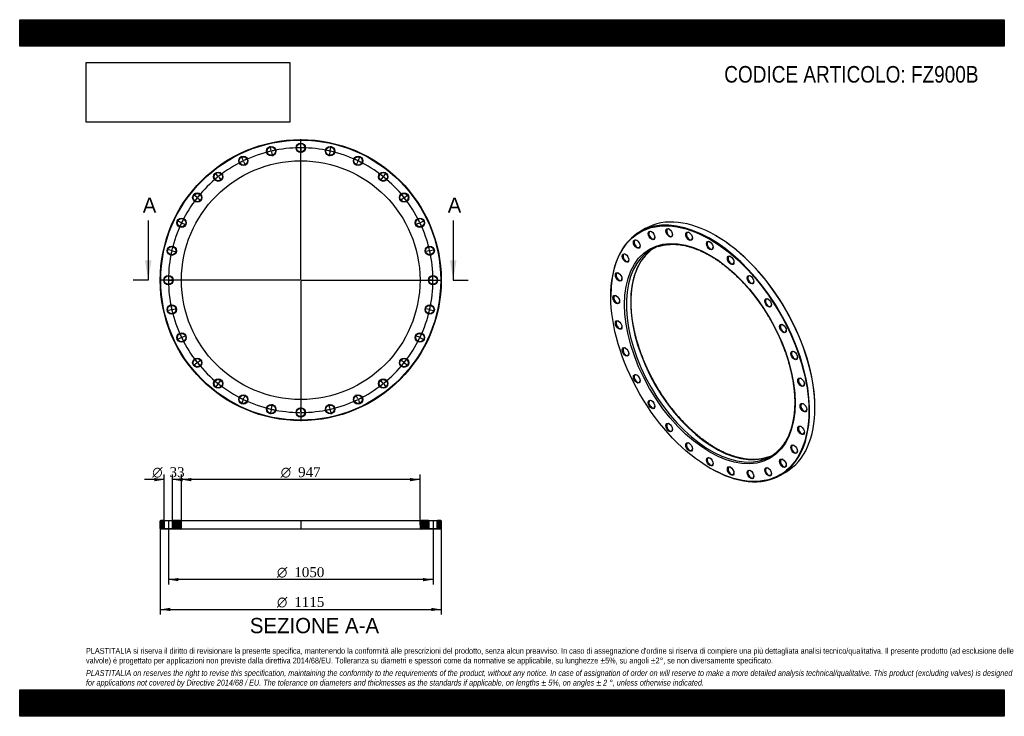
# Model space of a CAD drawing. Header units: millimetres. Extents: x 0 to 3908, y 0 to 2763.
import ezdxf
from ezdxf.enums import TextEntityAlignment as Align
from ezdxf.lldxf.tags import DXFTag

# ---------------------------------------------------------------- set-up
doc = ezdxf.new("R2010")
doc.units = ezdxf.units.MM
doc.header["$LTSCALE"] = 13.157895
for name, color, linetype in [('Default', 7, 'Continuous'), ('DV2_Default', 7, 'Continuous'), ('DV3_Default', 7, 'Continuous'), ('FZ900B', 7, 'Continuous')]:
    doc.layers.add(name, color=color, linetype=linetype)
doc.styles.add('SEACAD_Solid_Edge_ANSI', font='seans.ttf')
doc.styles.add('SEACAD_Solid_Edge_ANSI1_Symbols', font='semeca1.ttf')
doc.styles.add('SEACAD_Times_New_Roman', font='times.ttf')
tags = doc.linetypes.add('CENTER2', pattern=[28.575, 19.05, -3.175, 3.175, -3.175]).pattern_tags.tags
tags[10:11] = [DXFTag(74, 4), DXFTag(75, 0), DXFTag(340, '0'), DXFTag(46, 0.0), DXFTag(50, 0.0), DXFTag(44, 0.0), DXFTag(45, 0.0)]
tags[8:9] = [DXFTag(74, 4), DXFTag(75, 0), DXFTag(340, '0'), DXFTag(46, 0.0), DXFTag(50, 0.0), DXFTag(44, 0.0), DXFTag(45, 0.0)]
tags[6:7] = [DXFTag(74, 4), DXFTag(75, 0), DXFTag(340, '0'), DXFTag(46, 0.0), DXFTag(50, 0.0), DXFTag(44, 0.0), DXFTag(45, 0.0)]
tags[4:5] = [DXFTag(74, 4), DXFTag(75, 0), DXFTag(340, '0'), DXFTag(46, 0.0), DXFTag(50, 0.0), DXFTag(44, 0.0), DXFTag(45, 0.0)]
picture_1 = doc.add_image_def('image1.jpg', size_in_pixel=(4302, 1260))

# ---------------------------------------------------------------- blocks, each defined once
blk = doc.blocks.new('SE')
at = {"layer": 'FZ900B', "color": 7, "linetype": 'Continuous'}
for p, q in [((2483.1, 1934.4), (2461.8, 1922.1)), ((2763.2, 1905.9), (2761.8, 1906.8)), ((2346.4, 1666.9), (2346.4, 1665.3)), ((3156, 1224), (3156, 1225.6)), ((2739.2, 984.9), (2740.6, 984.1)), ((3019.3, 956.5), (3040.6, 968.7))]:
    blk.add_line(p, q, dxfattribs=at)
for centre, major_axis in [((2739.2, 1438.5), (-277.8, 481.1)), ((2739.2, 1438.5), (239.3, -414.4)), ((2507.7, 1907.3), (9.3, -16)), ((2578.1, 1917.7), (9.3, -16)), ((2656.6, 1904.1), (9.3, -16)), ((2448.9, 1873.3), (9.3, -16)), ((2739.2, 1867.2), (9.3, -16)), ((2404.7, 1817.6), (9.3, -16)), ((2821.8, 1808.7), (9.3, -16)), ((2377.3, 1742.8), (9.3, -16)), ((2900.3, 1731.7), (9.3, -16)), ((2367.9, 1652.8), (9.3, -16)), ((2970.6, 1640), (9.3, -16)), ((2377.3, 1552.1), (9.3, -16)), ((3029.4, 1538.2), (9.3, -16)), ((2404.7, 1445.6), (9.3, -16)), ((3073.6, 1431.4), (9.3, -16)), ((2448.9, 1338.8), (9.3, -16)), ((3101.1, 1324.9), (9.3, -16)), ((2507.7, 1237), (9.3, -16)), ((3110.4, 1224.2), (9.3, -16)), ((2578.1, 1145.3), (9.3, -16)), ((3101.1, 1134.2), (9.3, -16)), ((2656.6, 1068.3), (9.3, -16)), ((3073.6, 1059.4), (9.3, -16)), ((2739.2, 1009.8), (9.3, -16)), ((3029.4, 1003.7), (9.3, -16)), ((2821.8, 972.9), (9.3, -16)), ((2900.3, 959.3), (9.3, -16)), ((2970.6, 969.7), (9.3, -16))]:
    blk.add_ellipse(centre, major_axis=major_axis, ratio=0.57735, dxfattribs=at)
for centre, major_axis, start_param, end_param in [((2761.8, 1451.6), (-278.8, 482.8), 3.141593, 6.283185), ((2740.6, 1439.3), (278.8, -482.8), 0, 3.926991), ((2509.1, 1908.1), (-8.3, 14.3), 0, 3.868085), ((2509.1, 1908.1), (-8.3, 14.3), 5.556693, 6.283185), ((2579.5, 1918.5), (-8.3, 14.3), 0, 3.868085), ((2579.5, 1918.5), (-8.3, 14.3), 5.556693, 6.283185), ((2658, 1904.9), (-8.3, 14.3), 0, 3.868085), ((2658, 1904.9), (-8.3, 14.3), 5.556693, 6.283185), ((2450.4, 1874.1), (-8.3, 14.3), 0, 3.868085), ((2450.4, 1874.1), (-8.3, 14.3), 5.556693, 6.283185), ((2740.6, 1868), (-8.3, 14.3), 0, 3.868085), ((2740.6, 1868), (-8.3, 14.3), 5.556693, 6.283185), ((2763.2, 1452.4), (277.8, -481.1), 0.785398, 2.356194), ((2759.7, 1450.3), (236.8, -410.1), 3.23912, 6.183853), ((2742.7, 1440.5), (-236.8, 410.1), 0, 0.095926), ((2759.7, 1450.3), (236.8, -410.1), 3.177441, 3.23912), ((2742.7, 1440.5), (-236.8, 410.1), 6.175701, 6.283185), ((2742.7, 1440.5), (-236.8, 410.1), 0.095926, 3.044172), ((2406.1, 1818.4), (-8.3, 14.3), 0, 3.868085), ((2406.1, 1818.4), (-8.3, 14.3), 5.556693, 6.283185), ((2823.2, 1809.5), (-8.3, 14.3), 0, 3.868085), ((2823.2, 1809.5), (-8.3, 14.3), 5.556693, 6.283185), ((2378.7, 1743.7), (-8.3, 14.3), 5.556693, 6.283185), ((2378.7, 1743.7), (-8.3, 14.3), 0, 3.868085), ((2901.7, 1732.5), (-8.3, 14.3), 0, 3.868085), ((2901.7, 1732.5), (-8.3, 14.3), 5.556693, 6.283185), ((2369.4, 1653.6), (-8.3, 14.3), 0, 3.868085), ((2369.4, 1653.6), (-8.3, 14.3), 5.556693, 6.283185), ((2972.1, 1640.8), (-8.3, 14.3), 0, 3.868085), ((2972.1, 1640.8), (-8.3, 14.3), 5.556693, 6.283185), ((2378.7, 1552.9), (-8.3, 14.3), 0, 3.868085), ((2378.7, 1552.9), (-8.3, 14.3), 5.556693, 6.283185), ((3030.8, 1539), (-8.3, 14.3), 0, 3.868085), ((3030.8, 1539), (-8.3, 14.3), 5.556693, 6.283185), ((2406.1, 1446.4), (-8.3, 14.3), 0, 3.868085), ((2406.1, 1446.4), (-8.3, 14.3), 5.556693, 6.283185), ((3075.1, 1432.2), (-8.3, 14.3), 0, 3.868085), ((3075.1, 1432.2), (-8.3, 14.3), 5.556693, 6.283185), ((2450.4, 1339.6), (-8.3, 14.3), 0, 3.868085), ((2450.4, 1339.6), (-8.3, 14.3), 5.556693, 6.283185), ((3102.5, 1325.7), (-8.3, 14.3), 0, 3.868085), ((3102.5, 1325.7), (-8.3, 14.3), 5.556693, 6.283185), ((2509.1, 1237.8), (-8.3, 14.3), 0, 3.868085), ((2509.1, 1237.8), (-8.3, 14.3), 5.556693, 6.283185), ((3111.8, 1225), (-8.3, 14.3), 0, 3.868085), ((3111.8, 1225), (-8.3, 14.3), 5.556693, 6.283185), ((2579.5, 1146.1), (-8.3, 14.3), 0, 3.868085), ((2579.5, 1146.1), (-8.3, 14.3), 5.556693, 6.283185), ((3102.5, 1135), (-8.3, 14.3), 0, 3.868085), ((3102.5, 1135), (-8.3, 14.3), 5.556693, 6.283185), ((2658, 1069.1), (-8.3, 14.3), 0, 3.868085), ((2658, 1069.1), (-8.3, 14.3), 5.556693, 6.283185), ((3075.1, 1060.2), (-8.3, 14.3), 0, 3.868085), ((3075.1, 1060.2), (-8.3, 14.3), 5.556693, 6.283185), ((2740.6, 1010.7), (-8.3, 14.3), 0, 3.868085), ((2740.6, 1010.7), (-8.3, 14.3), 5.556693, 6.283185), ((2742.7, 1440.5), (-236.8, 410.1), 3.044172, 3.245794), ((2759.7, 1450.3), (236.8, -410.1), 6.183853, 6.247337), ((3030.8, 1004.5), (-8.3, 14.3), 0, 3.868085), ((3030.8, 1004.5), (-8.3, 14.3), 5.556693, 6.283185), ((2740.6, 1439.3), (278.8, -482.8), 5.497787, 6.283185), ((2823.2, 973.7), (-8.3, 14.3), 0, 3.868085), ((2823.2, 973.7), (-8.3, 14.3), 5.556693, 6.283185), ((2972.1, 970.5), (-8.3, 14.3), 0, 3.868085), ((2972.1, 970.5), (-8.3, 14.3), 5.556693, 6.283185), ((2901.7, 960.1), (-8.3, 14.3), 0, 3.868085), ((2901.7, 960.1), (-8.3, 14.3), 5.556693, 6.283185)]:
    blk.add_ellipse(centre, major_axis=major_axis, ratio=0.57735, start_param=start_param, end_param=end_param, dxfattribs=at)
for points, knots in [([(2762.2, 1064), (2759.8, 1065.4), (2753.8, 1068.9), (2742.9, 1075.7), (2730.4, 1084), (2717.8, 1092.9), (2705.4, 1102.3), (2692.9, 1112.2), (2680.6, 1122.6), (2668.4, 1133.5), (2656.4, 1144.8), (2644.4, 1156.5), (2632.7, 1168.7), (2621.1, 1181.3), (2609.7, 1194.3), (2598.5, 1207.6), (2587.6, 1221.3), (2576.9, 1235.3), (2566.5, 1249.6), (2556.3, 1264.2), (2546.5, 1279.1), (2536.9, 1294.2), (2527.7, 1309.6), (2518.8, 1325.1), (2510.2, 1340.8), (2502, 1356.7), (2494.2, 1372.7), (2486.8, 1388.9), (2479.7, 1405.1), (2473.1, 1421.4), (2466.8, 1437.7), (2461, 1454), (2455.6, 1470.4), (2450.6, 1486.7), (2446.1, 1502.9), (2442.1, 1519.1), (2438.5, 1535.2), (2435.3, 1551.2), (2432.6, 1567), (2430.4, 1582.6), (2428.7, 1598), (2427.4, 1613.3), (2426.6, 1628.3), (2426.3, 1643), (2426.4, 1657.5), (2427, 1671.6), (2428.1, 1685.5), (2429.7, 1699), (2431.7, 1712.1), (2434.2, 1724.9), (2437.2, 1737.3), (2440.6, 1749.3), (2444.5, 1760.8), (2448.8, 1771.9), (2453.5, 1782.5), (2458.7, 1792.7), (2464.3, 1802.4), (2470.3, 1811.5), (2476.7, 1820.2), (2483.6, 1828.4), (2490.8, 1835.9), (2496.9, 1841.7), (2500.4, 1844.5), (2501.5, 1845.4)], [0, 0, 0, 0, 0.008765, 0.025436, 0.04211, 0.058785, 0.075461, 0.092139, 0.108818, 0.125499, 0.142182, 0.158867, 0.175553, 0.19224, 0.208929, 0.225619, 0.24231, 0.259002, 0.275695, 0.292388, 0.309082, 0.325777, 0.342472, 0.359167, 0.375861, 0.392556, 0.40925, 0.425944, 0.442637, 0.45933, 0.476021, 0.492711, 0.5094, 0.526088, 0.542774, 0.559459, 0.576142, 0.592823, 0.609503, 0.62618, 0.642856, 0.659529, 0.676201, 0.692871, 0.70954, 0.726208, 0.742875, 0.759542, 0.77621, 0.792879, 0.80955, 0.826226, 0.842907, 0.859596, 0.876294, 0.893004, 0.909728, 0.926468, 0.943226, 0.960004, 0.976803, 0.993622, 1, 1, 1, 1]), ([(2532.2, 1862.6), (2533.1, 1862.9), (2536.9, 1864.4), (2544.7, 1866.6), (2554.9, 1869), (2565.4, 1870.7), (2576.2, 1871.9), (2587.2, 1872.4), (2598.5, 1872.3), (2609.9, 1871.6), (2621.5, 1870.3), (2633.3, 1868.4), (2645.3, 1865.9), (2657.4, 1862.8), (2669.6, 1859), (2682, 1854.7), (2694.4, 1849.8), (2706.9, 1844.3), (2719.4, 1838.2), (2732, 1831.6), (2744.6, 1824.4), (2757.2, 1816.7), (2769.8, 1808.4), (2782.4, 1799.6), (2794.9, 1790.3), (2807.3, 1780.4), (2819.6, 1770.1), (2831.8, 1759.4), (2843.9, 1748.1), (2855.9, 1736.4), (2867.7, 1724.3), (2879.3, 1711.8), (2890.7, 1698.9), (2901.9, 1685.7), (2912.9, 1672), (2923.6, 1658.1), (2934.1, 1643.8), (2944.3, 1629.2), (2954.2, 1614.4), (2963.8, 1599.3), (2973.1, 1584), (2982.1, 1568.5), (2990.7, 1552.8), (2999, 1536.9), (3006.8, 1521), (3014.4, 1504.8), (3021.5, 1488.6), (3028.2, 1472.4), (3034.5, 1456), (3040.4, 1439.7), (3045.9, 1423.4), (3050.9, 1407), (3055.5, 1390.8), (3059.7, 1374.6), (3063.3, 1358.5), (3066.6, 1342.5), (3069.3, 1326.7), (3071.6, 1311), (3073.5, 1295.5), (3074.8, 1280.2), (3075.7, 1265.2), (3076.1, 1250.4), (3076, 1235.9), (3075.5, 1221.7), (3074.5, 1207.8), (3073, 1194.2), (3071.1, 1181), (3068.6, 1168.2), (3065.8, 1155.7), (3062.4, 1143.7), (3058.7, 1132.1), (3054.4, 1120.9), (3049.8, 1110.2), (3044.7, 1099.9), (3039.1, 1090.2), (3033.2, 1080.9), (3026.8, 1072.2), (3020, 1063.9), (3012.9, 1056.3), (3006.8, 1050.4), (3003.4, 1047.5), (3002.3, 1046.6)], [0, 0, 0, 0, 0.003318, 0.016315, 0.0293, 0.042272, 0.055228, 0.068169, 0.081095, 0.094007, 0.106908, 0.119798, 0.132679, 0.145553, 0.158421, 0.171285, 0.184146, 0.197005, 0.209863, 0.222721, 0.235578, 0.248436, 0.261295, 0.274154, 0.287014, 0.299876, 0.312739, 0.325603, 0.338469, 0.351335, 0.364203, 0.377072, 0.389942, 0.402813, 0.415685, 0.428558, 0.441431, 0.454305, 0.46718, 0.480054, 0.492929, 0.505804, 0.518679, 0.531554, 0.544429, 0.557303, 0.570177, 0.58305, 0.595922, 0.608794, 0.621665, 0.634534, 0.647403, 0.66027, 0.673136, 0.686001, 0.698864, 0.711726, 0.724586, 0.737445, 0.750303, 0.763159, 0.776014, 0.788868, 0.801722, 0.814575, 0.827429, 0.840284, 0.853141, 0.866, 0.878864, 0.891733, 0.904609, 0.917494, 0.930389, 0.943297, 0.956218, 0.969155, 0.982107, 0.995075, 1, 1, 1, 1]), ([(2972.3, 1029), (2971.2, 1028.6), (2967.4, 1027.1), (2959.5, 1024.8), (2949.4, 1022.3), (2938.9, 1020.4), (2928.1, 1019.2), (2917.1, 1018.5), (2905.9, 1018.5), (2894.5, 1019.1), (2882.9, 1020.3), (2871.1, 1022.1), (2859.2, 1024.5), (2847.1, 1027.5), (2834.9, 1031.1), (2822.6, 1035.4), (2810.2, 1040.2), (2797.7, 1045.6), (2785.2, 1051.5), (2773.1, 1057.8), (2766, 1061.8), (2762.2, 1064)], [0, 0, 0, 0, 0.016283, 0.071869, 0.127407, 0.182885, 0.2383, 0.293649, 0.348934, 0.40416, 0.459333, 0.514459, 0.569547, 0.624603, 0.679634, 0.734647, 0.789645, 0.844635, 0.899618, 0.954599, 1, 1, 1, 1])]:
    blk.add_open_spline(points, degree=3, knots=knots, dxfattribs=at)
blk = doc.blocks.new('SE1')
at = {"layer": 'Default', "color": 7, "linetype": 'CENTER2'}
for start, end in [(103.1845, 115.3869), (90.3274, 102.5297), (77.4703, 89.6726), (64.6131, 76.8155), (116.0417, 128.244), (51.756, 63.9583), (128.8988, 141.1012), (38.8988, 51.1012), (141.756, 153.9583), (26.0417, 38.244), (154.6131, 166.8155), (13.1845, 25.3869), (167.4703, 179.6726), (0.3274, 12.5297), (180.3274, 192.5297), (347.4703, 359.6726), (193.1845, 205.3869), (334.6131, 346.8155), (206.0417, 218.244), (321.756, 333.9583), (218.8988, 231.1012), (308.8988, 321.1012), (231.756, 243.9583), (296.0417, 308.244), (244.6131, 256.8155), (283.1845, 295.3869), (257.4703, 269.6726), (270.3274, 282.5297)]:
    blk.add_arc((1115.4, 1730.1), 525, start, end, dxfattribs=at)
at = {"layer": 'DV2_Default', "color": 7, "linetype": 'CENTER2'}
for p, q in [((1115.4, 1733.1), (1115.4, 2289.3)), ((1115.4, 2258.1), (1115.4, 2275.3)), ((997.9, 2244.8), (994, 2261.7)), ((998.9, 2240.5), (998.2, 2243.4)), ((999.2, 2239), (1003.1, 2222.2)), ((1115.4, 2253.6), (1115.4, 2256.6)), ((1115.4, 2252.1), (1115.4, 2234.8)), ((1231.5, 2239), (1227.7, 2222.2)), ((1231.9, 2240.5), (1232.5, 2243.4)), ((1232.9, 2244.8), (1236.7, 2261.7)), ((886.3, 2205.8), (878.8, 2221.3)), ((888.2, 2201.7), (886.9, 2204.4)), ((888.9, 2200.4), (896.4, 2184.8)), ((1341.9, 2200.4), (1334.4, 2184.8)), ((1342.5, 2201.7), (1343.8, 2204.4)), ((1344.5, 2205.8), (1351.9, 2221.3)), ((786.2, 2142.9), (775.4, 2156.4)), ((1444.6, 2142.9), (1455.3, 2156.4)), ((789, 2139.4), (787.1, 2141.7)), ((789.9, 2138.2), (800.7, 2124.7)), ((1440.8, 2138.2), (1430.1, 2124.7)), ((1441.8, 2139.4), (1443.6, 2141.7)), ((702.6, 2059.3), (689.1, 2070)), ((706.1, 2056.5), (703.7, 2058.3)), ((707.3, 2055.5), (720.7, 2044.8)), ((1523.5, 2055.5), (1510, 2044.8)), ((1524.7, 2056.5), (1527, 2058.3)), ((1528.2, 2059.3), (1541.7, 2070)), ((639.7, 1959.2), (624.1, 1966.7)), ((643.7, 1957.2), (641, 1958.5)), ((645.1, 1956.6), (660.6, 1949.1)), ((1585.7, 1956.6), (1570.1, 1949.1)), ((1587, 1957.2), (1589.7, 1958.5)), ((1591.1, 1959.2), (1606.6, 1966.7)), ((600.6, 1847.6), (583.8, 1851.4)), ((605, 1846.6), (602.1, 1847.2)), ((606.5, 1846.2), (623.3, 1842.4)), ((1624.3, 1846.2), (1607.5, 1842.4)), ((1625.7, 1846.6), (1628.7, 1847.2)), ((1630.1, 1847.6), (1647, 1851.4)), ((1112.4, 1730.1), (556.1, 1730.1)), ((587.4, 1730.1), (570.1, 1730.1)), ((591.9, 1730.1), (588.9, 1730.1)), ((593.4, 1730.1), (610.6, 1730.1)), ((1116.9, 1730.1), (1113.9, 1730.1)), ((1115.4, 1731.6), (1115.4, 1728.6)), ((1115.4, 1727.1), (1115.4, 1170.8)), ((1118.4, 1730.1), (1674.6, 1730.1)), ((1637.4, 1730.1), (1620.1, 1730.1)), ((1637.4, 1730.1), (1622.1, 1730.1)), ((1638.9, 1730.1), (1641.9, 1730.1)), ((1638.9, 1730.1), (1641.9, 1730.1)), ((1643.4, 1730.1), (1658.6, 1730.1)), ((1643.4, 1730.1), (1660.6, 1730.1)), ((600.6, 1612.6), (583.8, 1608.7)), ((605, 1613.6), (602.1, 1612.9)), ((606.5, 1613.9), (623.3, 1617.8)), ((1624.3, 1613.9), (1607.5, 1617.8)), ((1625.7, 1613.6), (1628.7, 1612.9)), ((1630.1, 1612.6), (1647, 1608.7)), ((639.7, 1501), (624.1, 1493.5)), ((643.7, 1502.9), (641, 1501.6)), ((645.1, 1503.6), (660.6, 1511.1)), ((1585.7, 1503.6), (1570.1, 1511.1)), ((1587, 1502.9), (1589.7, 1501.6)), ((1591.1, 1501), (1606.6, 1493.5)), ((707.3, 1404.6), (720.7, 1415.4)), ((1523.5, 1404.6), (1510, 1415.4)), ((702.6, 1400.9), (689.1, 1390.1)), ((706.1, 1403.7), (703.7, 1401.8)), ((1524.7, 1403.7), (1527, 1401.8)), ((1528.2, 1400.9), (1541.7, 1390.1)), ((789.9, 1322), (800.7, 1335.4)), ((1440.8, 1322), (1430.1, 1335.4)), ((786.2, 1317.3), (775.4, 1303.8)), ((789, 1320.8), (787.1, 1318.4)), ((1441.8, 1320.8), (1443.6, 1318.4)), ((1444.6, 1317.3), (1455.3, 1303.8)), ((886.3, 1254.4), (878.8, 1238.8)), ((888.2, 1258.4), (886.9, 1255.7)), ((888.9, 1259.8), (896.4, 1275.3)), ((1341.9, 1259.8), (1334.4, 1275.3)), ((1342.5, 1258.4), (1343.8, 1255.7)), ((1344.5, 1254.4), (1351.9, 1238.8)), ((997.9, 1215.3), (994, 1198.5)), ((998.9, 1219.7), (998.2, 1216.8)), ((999.2, 1221.2), (1003.1, 1238)), ((1115.4, 1208.1), (1115.4, 1225.3)), ((1231.5, 1221.2), (1227.7, 1238)), ((1231.9, 1219.7), (1232.5, 1216.8)), ((1232.9, 1215.3), (1236.7, 1198.5)), ((1115.4, 1206.6), (1115.4, 1203.6)), ((1115.4, 1202.1), (1115.4, 1184.8))]:
    blk.add_line(p, q, dxfattribs=at)
for start, end in [(103.1845, 105.0671), (102.6934, 103.0208), (100.6472, 102.5297), (90.3274, 92.21), (89.8363, 90.1637), (87.79, 89.6726), (77.4703, 79.3528), (76.9792, 77.3066), (74.9329, 76.8155), (116.0417, 117.9243), (115.5506, 115.878), (113.5043, 115.3869), (64.6131, 66.4957), (64.122, 64.4494), (62.0757, 63.9583), (126.3614, 128.244), (51.756, 53.6386), (128.8988, 130.7814), (128.4077, 128.7351), (51.2649, 51.5923), (49.2186, 51.1012), (139.2186, 141.1012), (38.8988, 40.7814), (141.756, 143.6386), (141.2649, 141.5923), (38.4077, 38.7351), (36.3614, 38.244), (154.6131, 156.4957), (154.122, 154.4494), (152.0757, 153.9583), (26.0417, 27.9243), (25.5506, 25.878), (23.5043, 25.3869), (167.4703, 169.3528), (166.9792, 167.3066), (164.9329, 166.8155), (13.1845, 15.0671), (12.6934, 13.0208), (10.6472, 12.5297), (177.79, 179.6726), (179.8363, 180.1637), (180.3274, 182.21), (0.3274, 2.21), (357.79, 359.6726), (0.3274, 1.9917), (358.0083, 359.6726), (359.8363, 0.1637), (359.8363, 0.1637), (190.6472, 192.5297), (192.6934, 193.0208), (193.1845, 195.0671), (344.9329, 346.8155), (346.9792, 347.3066), (347.4703, 349.3528), (203.5043, 205.3869), (205.5506, 205.878), (206.0417, 207.9243), (332.0757, 333.9583), (334.122, 334.4494), (334.6131, 336.4957), (216.3614, 218.244), (321.756, 323.6386), (218.4077, 218.7351), (218.8988, 220.7814), (319.2186, 321.1012), (321.2649, 321.5923), (229.2186, 231.1012), (308.8988, 310.7814), (231.2649, 231.5923), (231.756, 233.6386), (306.3614, 308.244), (308.4077, 308.7351), (242.0757, 243.9583), (244.122, 244.4494), (244.6131, 246.4957), (293.5043, 295.3869), (295.5506, 295.878), (296.0417, 297.9243), (254.9329, 256.8155), (256.9792, 257.3066), (257.4703, 259.3528), (280.6472, 282.5297), (282.6934, 283.0208), (283.1845, 285.0671), (267.79, 269.6726), (269.8363, 270.1637), (270.3274, 272.21)]:
    blk.add_arc((1115.4, 1730.1), 525, start, end, dxfattribs=at)
at = {"layer": 'FZ900B', "color": 7, "linetype": 'Continuous'}
for centre, radius in [((1115.4, 1730.1), 557.5), ((1115.4, 1730.1), 555.5), ((1115.4, 2255.1), 18.5), ((1115.4, 2255.1), 16.5), ((998.5, 2241.9), 18.5), ((998.5, 2241.9), 16.5), ((1232.2, 2241.9), 18.5), ((1232.2, 2241.9), 16.5), ((1115.4, 1730.1), 473.5), ((887.6, 2203.1), 18.5), ((887.6, 2203.1), 16.5), ((1343.2, 2203.1), 18.5), ((1343.2, 2203.1), 16.5), ((788, 2140.5), 18.5), ((788, 2140.5), 16.5), ((1442.7, 2140.5), 18.5), ((1442.7, 2140.5), 16.5), ((704.9, 2057.4), 18.5), ((704.9, 2057.4), 16.5), ((1525.8, 2057.4), 18.5), ((1525.8, 2057.4), 16.5), ((642.4, 1957.9), 18.5), ((642.4, 1957.9), 16.5), ((1588.4, 1957.9), 18.5), ((1588.4, 1957.9), 16.5), ((603.5, 1846.9), 18.5), ((603.5, 1846.9), 16.5), ((1627.2, 1846.9), 18.5), ((1627.2, 1846.9), 16.5), ((590.4, 1730.1), 18.5), ((590.4, 1730.1), 16.5), ((1640.4, 1730.1), 18.5), ((1640.4, 1730.1), 16.5), ((603.5, 1613.3), 18.5), ((603.5, 1613.3), 16.5), ((1627.2, 1613.3), 18.5), ((1627.2, 1613.3), 16.5), ((642.4, 1502.3), 18.5), ((642.4, 1502.3), 16.5), ((1588.4, 1502.3), 18.5), ((1588.4, 1502.3), 16.5), ((704.9, 1402.7), 18.5), ((704.9, 1402.7), 16.5), ((1525.8, 1402.7), 18.5), ((1525.8, 1402.7), 16.5), ((788, 1319.6), 18.5), ((788, 1319.6), 16.5), ((1442.7, 1319.6), 18.5), ((1442.7, 1319.6), 16.5), ((887.6, 1257.1), 18.5), ((887.6, 1257.1), 16.5), ((1343.2, 1257.1), 18.5), ((1343.2, 1257.1), 16.5), ((998.5, 1218.2), 18.5), ((998.5, 1218.2), 16.5), ((1115.4, 1205.1), 18.5), ((1115.4, 1205.1), 16.5), ((1232.2, 1218.2), 18.5), ((1232.2, 1218.2), 16.5)]:
    blk.add_circle(centre, radius, dxfattribs=at)
blk = doc.blocks.new('SE3')
at = {"color": 7, "linetype": 'Continuous', "style": 'SEACAD_Solid_Edge_ANSI'}
blk.add_text('A', height=60.5, dxfattribs=at).set_placement((488.3, 2057.7), align=Align.TOP_LEFT)
blk = doc.blocks.new('SE4')
at = {"color": 7, "linetype": 'Continuous', "style": 'SEACAD_Solid_Edge_ANSI'}
blk.add_text('A', height=60.5, dxfattribs=at).set_placement((1698.8, 2057.7), align=Align.TOP_LEFT)
blk = doc.blocks.new('SEANNOT_GROUP')
at = {"linetype": 'Continuous'}
blk.add_hatch(color=7, dxfattribs=at).paths.add_polyline_path([(497, 1809), (510.1, 1730.1), (523.3, 1809)])
at = {"color": 7, "linetype": 'Continuous'}
blk.add_lwpolyline([(510.1, 1966.9), (510.1, 1730.1)], dxfattribs=at)
blk = doc.blocks.new('SEANNOT_GROUP1')
at = {"linetype": 'Continuous'}
blk.add_hatch(color=7, dxfattribs=at).paths.add_polyline_path([(1707.5, 1809), (1720.6, 1730.1), (1733.8, 1809)])
at = {"color": 7, "linetype": 'Continuous'}
blk.add_lwpolyline([(1720.6, 1966.9), (1720.6, 1730.1)], dxfattribs=at)
blk = doc.blocks.new('SE2')
at = {"layer": 'Default', "color": 7, "linetype": 'CENTER2'}
for p, q in [((510.1, 1730.1), (450.9, 1730.1)), ((1720.6, 1730.1), (1779.8, 1730.1))]:
    blk.add_line(p, q, dxfattribs=at)
at = {"layer": 'Default'}
for name in ['SE3', 'SE4', 'SEANNOT_GROUP', 'SEANNOT_GROUP1']:
    blk.add_blockref(name, (0, 0), dxfattribs=at)
blk = doc.blocks.new('SE5')
at = {"layer": 'FZ900B', "linetype": 'Continuous'}
h = blk.add_hatch(dxfattribs=at)
h.set_pattern_fill('LINE', scale=0.62992, angle=45, style=0)
h.paths.add_polyline_path([(571.9, 776.7), (559.9, 776.7), (557.9, 774.7), (557.9, 744.7), (559.9, 742.7), (571.9, 742.7), (573.9, 744.7), (573.9, 774.7)])
h = blk.add_hatch(dxfattribs=at)
h.set_pattern_fill('LINE', scale=0.629921, angle=45, style=0)
edge = h.paths.add_edge_path()
edge.add_line((608.9, 742.7), (636.9, 742.7))
edge.add_arc((636.9, 747.7), 5, 270, 360)
edge.add_line((641.9, 747.7), (641.9, 771.7))
edge.add_arc((636.9, 771.7), 5, 0, 90)
edge.add_line((636.9, 776.7), (608.9, 776.7))
edge.add_line((608.9, 776.7), (606.9, 774.7))
edge.add_line((606.9, 774.7), (606.9, 744.7))
edge.add_line((606.9, 744.7), (608.9, 742.7))
h = blk.add_hatch(dxfattribs=at)
h.set_pattern_fill('LINE', scale=0.629921, angle=45, style=0)
edge = h.paths.add_edge_path()
edge.add_line((1623.9, 744.7), (1623.9, 774.7))
edge.add_line((1623.9, 774.7), (1621.9, 776.7))
edge.add_line((1621.9, 776.7), (1593.9, 776.7))
edge.add_arc((1593.9, 771.7), 5, 90, 180)
edge.add_line((1588.9, 771.7), (1588.9, 747.7))
edge.add_arc((1593.9, 747.7), 5, 180, 270)
edge.add_line((1593.9, 742.7), (1621.9, 742.7))
edge.add_line((1621.9, 742.7), (1623.9, 744.7))
h = blk.add_hatch(dxfattribs=at)
h.set_pattern_fill('LINE', scale=0.629921, angle=45, style=0)
h.paths.add_polyline_path([(1656.9, 774.7), (1656.9, 744.7), (1658.9, 742.7), (1670.9, 742.7), (1672.9, 744.7), (1672.9, 774.7), (1670.9, 776.7), (1658.9, 776.7)])
at = {"layer": 'DV3_Default', "color": 7, "linetype": 'CENTER2'}
for p, q in [((590.4, 778.4), (590.4, 740.9)), ((1115.4, 778.4), (1115.4, 740.9)), ((1640.4, 778.4), (1640.4, 740.9))]:
    blk.add_line(p, q, dxfattribs=at)
at = {"layer": 'FZ900B', "color": 7, "linetype": 'Continuous'}
for p, q in [((559.9, 776.7), (557.9, 774.7)), ((557.9, 744.7), (557.9, 774.7)), ((557.9, 744.7), (559.9, 742.7)), ((571.9, 776.7), (559.9, 776.7)), ((571.9, 742.7), (559.9, 742.7)), ((571.9, 776.7), (608.9, 776.7)), ((571.9, 776.7), (573.9, 774.7)), ((573.9, 744.7), (571.9, 742.7)), ((608.9, 742.7), (571.9, 742.7)), ((606.9, 774.7), (573.9, 774.7)), ((573.9, 774.7), (573.9, 744.7)), ((573.9, 744.7), (606.9, 744.7)), ((606.9, 774.7), (608.9, 776.7)), ((606.9, 744.7), (606.9, 774.7)), ((608.9, 742.7), (606.9, 744.7)), ((636.9, 776.7), (608.9, 776.7)), ((636.9, 742.7), (608.9, 742.7)), ((636.9, 776.7), (1593.9, 776.7)), ((1593.9, 742.7), (636.9, 742.7)), ((641.9, 747.7), (641.9, 771.7)), ((1588.9, 771.7), (1588.9, 747.7)), ((1621.9, 776.7), (1593.9, 776.7)), ((1621.9, 742.7), (1593.9, 742.7)), ((1621.9, 776.7), (1658.9, 776.7)), ((1621.9, 776.7), (1623.9, 774.7)), ((1623.9, 744.7), (1621.9, 742.7)), ((1658.9, 742.7), (1621.9, 742.7)), ((1656.9, 774.7), (1623.9, 774.7)), ((1623.9, 774.7), (1623.9, 744.7)), ((1623.9, 744.7), (1656.9, 744.7)), ((1656.9, 774.7), (1658.9, 776.7)), ((1656.9, 744.7), (1656.9, 774.7)), ((1658.9, 742.7), (1656.9, 744.7)), ((1670.9, 776.7), (1658.9, 776.7)), ((1670.9, 742.7), (1658.9, 742.7)), ((1672.9, 774.7), (1670.9, 776.7)), ((1670.9, 742.7), (1672.9, 744.7)), ((1672.9, 774.7), (1672.9, 744.7))]:
    blk.add_line(p, q, dxfattribs=at)
for centre, start, end in [((636.9, 771.7), 0, 90), ((636.9, 747.7), 270, 0), ((1593.9, 771.7), 90, 180), ((1593.9, 747.7), 180, 270)]:
    blk.add_arc(centre, 5, start, end, dxfattribs=at)
blk = doc.blocks.new('GDimGGroup')
at = {"layer": 'Default', "linetype": 'Continuous'}
for points in [[(681.3, 945.5), (641.9, 938.9), (681.3, 932.3)], [(1549.4, 945.5), (1549.4, 932.3), (1588.9, 938.9)]]:
    blk.add_hatch(color=7, dxfattribs=at).paths.add_polyline_path(points)
at = {"layer": 'Default', "color": 7, "linetype": 'Continuous'}
for p, q in [((641.9, 759.7), (641.9, 958.6)), ((1588.9, 938.9), (641.9, 938.9)), ((1588.9, 759.7), (1588.9, 958.6))]:
    blk.add_line(p, q, dxfattribs=at)
for s, height, style, p in [('O', 39.5, 'SEACAD_Solid_Edge_ANSI1_Symbols', (1036.1, 988.2)), ('947', 39.47, 'SEACAD_Times_New_Roman', (1104.8, 988.2))]:
    blk.add_text(s, height=height, dxfattribs=dict(at, style=style)).set_placement(p, align=Align.TOP_LEFT)
blk = doc.blocks.new('GDimGGroup1')
at = {"layer": 'Default', "linetype": 'Continuous'}
for points in [[(597.3, 417.3), (597.3, 430.4), (557.9, 423.8)], [(1633.4, 417.3), (1672.9, 423.8), (1633.4, 430.4)]]:
    blk.add_hatch(color=7, dxfattribs=at).paths.add_polyline_path(points)
at = {"layer": 'Default', "color": 7, "linetype": 'Continuous'}
for p, q in [((557.9, 759.7), (557.9, 404.1)), ((1672.9, 759.7), (1672.9, 404.1)), ((557.9, 423.8), (1672.9, 423.8))]:
    blk.add_line(p, q, dxfattribs=at)
for s, height, style, p in [('O', 39.5, 'SEACAD_Solid_Edge_ANSI1_Symbols', (1021.2, 473.2)), ('1115', 39.47, 'SEACAD_Times_New_Roman', (1089.9, 473.2))]:
    blk.add_text(s, height=height, dxfattribs=dict(at, style=style)).set_placement(p, align=Align.TOP_LEFT)
blk = doc.blocks.new('GDimGGroup2')
at = {"layer": 'Default', "linetype": 'Continuous'}
for points in [[(629.8, 535.7), (629.8, 548.8), (590.4, 542.3)], [(1600.9, 535.7), (1640.4, 542.3), (1600.9, 548.8)]]:
    blk.add_hatch(color=7, dxfattribs=at).paths.add_polyline_path(points)
at = {"layer": 'Default', "color": 7, "linetype": 'Continuous'}
for p, q in [((590.4, 742.7), (590.4, 522.5)), ((1640.4, 742.7), (1640.4, 522.5)), ((1640.4, 542.3), (590.4, 542.3))]:
    blk.add_line(p, q, dxfattribs=at)
for s, height, style, p in [('O', 39.5, 'SEACAD_Solid_Edge_ANSI1_Symbols', (1021.2, 591.6)), ('1050', 39.47, 'SEACAD_Times_New_Roman', (1089.9, 591.6))]:
    blk.add_text(s, height=height, dxfattribs=dict(at, style=style)).set_placement(p, align=Align.TOP_LEFT)
blk = doc.blocks.new('GDimGGroup3')
at = {"layer": 'Default', "linetype": 'Continuous'}
for points in [[(534.4, 945.4), (534.4, 932.3), (573.9, 938.8)], [(646.3, 945.4), (606.9, 938.8), (646.3, 932.3)]]:
    blk.add_hatch(color=7, dxfattribs=at).paths.add_polyline_path(points)
at = {"layer": 'Default', "color": 7, "linetype": 'Continuous'}
for p, q in [((573.9, 938.8), (494.9, 938.8)), ((573.9, 774.7), (573.9, 958.6)), ((606.9, 774.7), (606.9, 958.6)), ((685.8, 938.8), (606.9, 938.8))]:
    blk.add_line(p, q, dxfattribs=at)
for s, height, style, p in [('O', 39.5, 'SEACAD_Solid_Edge_ANSI1_Symbols', (526.1, 988.2)), ('33', 39.47, 'SEACAD_Times_New_Roman', (594.8, 988.2))]:
    blk.add_text(s, height=height, dxfattribs=dict(at, style=style)).set_placement(p, align=Align.TOP_LEFT)

msp = doc.modelspace()

# ---------------------------------------------------------------- hatches: boundary and pattern name
at = {"layer": 'Default', "linetype": 'Continuous'}
h = msp.add_hatch(dxfattribs=at)
h.set_pattern_fill('LINE', scale=0.629921, angle=45, style=0)
h.paths.add_polyline_path([(3907.9, 2657.9), (3907.9, 2763.2), (0, 2763.2), (0, 2657.9)])
for points in [[(3907.9, 2657.9), (3907.9, 2763.2), (0, 2763.2), (0, 2657.9)], [(3907.9, 0), (3907.9, 105.3), (0, 105.3), (0, 0)]]:
    msp.add_hatch(color=7, dxfattribs=at).paths.add_polyline_path(points)
h = msp.add_hatch(dxfattribs=at)
h.set_pattern_fill('LINE', scale=0.629921, angle=45, style=0)
h.paths.add_polyline_path([(3907.9, 0), (3907.9, 105.3), (0, 105.3), (0, 0)])

# ---------------------------------------------------------------- linework, layer by layer
at = {"layer": 'Default', "color": 7, "linetype": 'Continuous'}
for p, q in [((0, 2763.2), (3907.9, 2763.2)), ((0, 2657.9), (0, 2763.2)), ((3907.9, 2763.2), (3907.9, 2657.9)), ((3907.9, 2657.9), (0, 2657.9)), ((0, 105.3), (3907.9, 105.3)), ((0, 0), (0, 105.3)), ((3907.9, 105.3), (3907.9, 0)), ((3907.9, 0), (0, 0))]:
    msp.add_line(p, q, dxfattribs=at)

# ---------------------------------------------------------------- block references
at = {"layer": 'Default'}
for name in ['SE1', 'SE2', 'SE', 'GDimGGroup3', 'GDimGGroup', 'SE5', 'GDimGGroup1', 'GDimGGroup2']:
    msp.add_blockref(name, (0, 0), dxfattribs=at)

# ---------------------------------------------------------------- texts
at = {"layer": 'Default', "color": 7, "linetype": 'Continuous', "style": 'SEACAD_Solid_Edge_ANSI'}
msp.add_text('SEZIONE A-A', height=60.526, dxfattribs=at).set_placement((913.5, 390.2), align=Align.TOP_LEFT)
at = {"layer": 'Default', "attachment_point": 1}
for s, insert, char_height, width in [('{\\fArial Narrow|b0||i0||c0|p34;\\C7;\\H65.78947368;\\W1.;CODICE ARTICOLO: FZ900B}', (2796.3, 2579.4), 65.789, 1043.416), ("{\\fArial Narrow|b0||i0||c0|p34;\\C7;\\H23.02631579;\\W1.;PLASTITALIA si riserva il diritto di revisionare la presente specifica, mantenendo la conformità alle prescrizioni del prodotto, senza alcun preavviso. In caso di assegnazione d'ordine si riserva di compiere una più dettagliata analisi tecnico/qualitativa. Il presente prodotto (ad esclusione delle \\P}{\\fArial Narrow|b0||i0||c0|p34;\\C7;\\H23.02631579;\\W1.;valvole) è progettato per applicazioni non previste dalla direttiva 2014/68/EU. Tolleranza su diametri e spessori come da normative se applicabile, su lunghezze ±5%, su angoli ±2°, se non diversamente specificato.\\P}{\\fArial Narrow|b0||i0||c0|p34;\\C7;\\H6.578947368;\\W1.;   \\P}{\\fArial Narrow|b0||i1||c0|p34;\\C7;\\H23.02631579;\\W1.;PLASTITALIA on reserves the right to revise this specification, maintaining the conformity to the requirements of the product, without any notice. In case of assignation of order on will reserve to make a more detailed analysis technical/qualitative. This product (excluding valves) is designed \\P}{\\fArial Narrow|b0||i1||c0|p34;\\C7;\\H23.02631579;\\W1.;for applications not covered by Directive 2014/68 / EU. The tolerance on diameters and thicknesses as the standards if applicable, on lengths ± 5%, on angles ± 2 °, unless otherwise indicated.\\P}", (263.2, 271.1), 23.0263, 3381.579)]:
    msp.add_mtext(s, dxfattribs=dict(at, insert=insert, char_height=char_height, width=width))

# ---------------------------------------------------------------- pictures from other files: only their frames are drawn
image = msp.add_image(picture_1, insert=(263.2, 2356.6), size_in_units=(808.6, 236.8))
image.dxf.flags = 7

doc.saveas('drawing.dxf')
